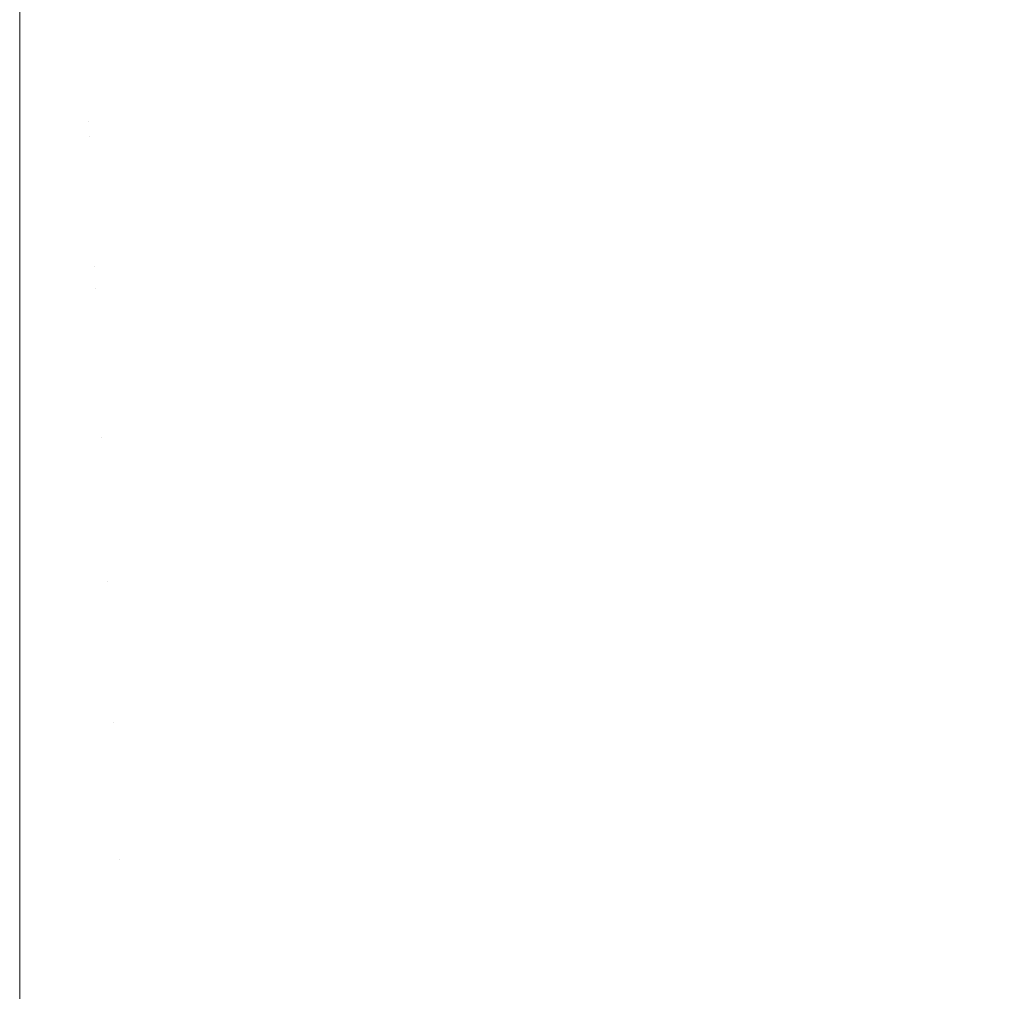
# Model space of a CAD drawing. Header units: centimetres. Extents: x -26 to 27.3, y -25.3 to -23.5.
# Tile 189 of 221: x 27.1825 to 27.2074, y -25.2227 to -25.1982. Entities that reach past the tile are written whole.
import ezdxf

# ---------------------------------------------------------------- set-up
doc = ezdxf.new("R2010")
doc.units = ezdxf.units.CM
doc.header["$LTSCALE"] = 2.54
doc.layers.add('Lucido design-1', color=7, linetype='Continuous')

# ---------------------------------------------------------------- blocks, each defined once
blk = doc.blocks.new('Gruppo-4-1')
at = {"color": 7, "linetype": 'Continuous', "lineweight": 9}
for points, invisible_edges in [([(27.197901, -25.193919, 1050.41482), (27.196443, -25.194541, 1050.41482), (27.197905, -25.19818, 1050.413143), (27.199516, -25.197493, 1050.413143)], 15), ([(27.205627, -25.194079, 1050.413143), (27.204155, -25.195029, 1050.413143), (27.20617, -25.198301, 1050.411302), (27.207779, -25.197263, 1050.411302)], 15), ([(27.197765, -25.197833, 1049.630799), (27.196141, -25.198446, 1049.630799), (27.194903, -25.194941, 1049.629223), (27.196379, -25.194384, 1049.629223)], 15), ([(27.196443, -25.194541, 1050.41482), (27.194959, -25.1951, 1050.41482), (27.196266, -25.198799, 1050.413143), (27.197905, -25.19818, 1050.413143)], 15), ([(27.205875, -25.197822, 1049.632526), (27.204244, -25.198779, 1049.632526), (27.202462, -25.195589, 1049.630799), (27.203959, -25.19471, 1049.630799)], 15), ([(27.196141, -25.198446, 1049.630799), (27.194493, -25.198989, 1049.630799), (27.193404, -25.195435, 1049.629223), (27.194903, -25.194941, 1049.629223)], 15), ([(27.194959, -25.1951, 1050.41482), (27.193454, -25.195597, 1050.41482), (27.194602, -25.199347, 1050.413143), (27.196266, -25.198799, 1050.413143)], 15), ([(27.204155, -25.195029, 1050.413143), (27.202644, -25.195916, 1050.413143), (27.204518, -25.19927, 1050.411302), (27.20617, -25.198301, 1050.411302)], 15), ([(27.194493, -25.198989, 1049.630799), (27.192822, -25.199462, 1049.630799), (27.191886, -25.195865, 1049.629223), (27.193404, -25.195435, 1049.629223)], 15), ([(27.193454, -25.195597, 1050.41482), (27.191928, -25.196029, 1050.41482), (27.192917, -25.199825, 1050.413143), (27.194602, -25.199347, 1050.413143)], 15), ([(27.204244, -25.198779, 1049.632526), (27.202574, -25.199666, 1049.632526), (27.200928, -25.196403, 1049.630799), (27.202462, -25.195589, 1049.630799)], 15), ([(27.192822, -25.199462, 1049.630799), (27.191133, -25.199864, 1049.630799), (27.19035, -25.19623, 1049.629223), (27.191886, -25.195865, 1049.629223)], 15), ([(27.202644, -25.195916, 1050.413143), (27.201097, -25.196738, 1050.413143), (27.202827, -25.200168, 1050.411302), (27.204518, -25.19927, 1050.411302)], 15), ([(27.191133, -25.199864, 1049.630799), (27.189429, -25.200194, 1049.630799), (27.188801, -25.19653, 1049.629223), (27.19035, -25.19623, 1049.629223)], 15), ([(27.191928, -25.196029, 1050.41482), (27.190386, -25.196396, 1050.41482), (27.191212, -25.20023, 1050.413143), (27.192917, -25.199825, 1050.413143)], 15), ([(27.190386, -25.196396, 1050.41482), (27.188829, -25.196697, 1050.41482), (27.189492, -25.200563, 1050.413143), (27.191212, -25.20023, 1050.413143)], 15), ([(27.202574, -25.199666, 1049.632526), (27.200867, -25.200482, 1049.632526), (27.199362, -25.197152, 1049.630799), (27.200928, -25.196403, 1049.630799)], 15), ([(27.189429, -25.200194, 1049.630799), (27.187712, -25.200451, 1049.630799), (27.18724, -25.196764, 1049.629223), (27.188801, -25.19653, 1049.629223)], 15), ([(27.188829, -25.196697, 1050.41482), (27.187262, -25.196931, 1050.41482), (27.18776, -25.200822, 1050.413143), (27.189492, -25.200563, 1050.413143)], 15), ([(27.201097, -25.196738, 1050.413143), (27.199516, -25.197493, 1050.413143), (27.201099, -25.200994, 1050.411302), (27.202827, -25.200168, 1050.411302)], 15), ([(27.185986, -25.200634, 1049.630799), (27.184254, -25.200745, 1049.630799), (27.184096, -25.197031, 1049.629223), (27.185671, -25.196931, 1049.629223)], 15), ([(27.187712, -25.200451, 1049.630799), (27.185986, -25.200634, 1049.630799), (27.185671, -25.196931, 1049.629223), (27.18724, -25.196764, 1049.629223)], 15), ([(27.187262, -25.196931, 1050.41482), (27.185685, -25.197099, 1050.41482), (27.186018, -25.201008, 1050.413143), (27.18776, -25.200822, 1050.413143)], 15), ([(27.209472, -25.199767, 1049.634402), (27.207755, -25.200875, 1049.634402), (27.205875, -25.197822, 1049.632526), (27.207464, -25.196797, 1049.632526)], 15), ([(-25.917482, -25.197234, 1050.41482), (-25.917482, -25.201077, 1050.413176), (27.182518, -25.201077, 1050.413176), (27.182518, -25.197234, 1050.41482)], 10), ([(27.184096, -25.197031, 1049.629223), (27.184254, -25.200745, 1049.630799), (27.182518, -25.200782, 1049.630799), (27.182518, -25.19815, 1049.629683)], 11), ([(27.184269, -25.201119, 1050.413143), (27.184103, -25.1972, 1050.41482), (27.182518, -25.197234, 1050.41482), (27.182518, -25.201077, 1050.413176)], 11), ([(27.185685, -25.197099, 1050.41482), (27.184103, -25.1972, 1050.41482), (27.184269, -25.201119, 1050.413143), (27.186018, -25.201008, 1050.413143)], 15), ([(27.200867, -25.200482, 1049.632526), (27.199128, -25.201224, 1049.632526), (27.197765, -25.197833, 1049.630799), (27.199362, -25.197152, 1049.630799)], 15), ([(27.207779, -25.197263, 1050.411302), (27.20617, -25.198301, 1050.411302), (27.208139, -25.201499, 1050.409303), (27.209882, -25.200374, 1050.409303)], 15), ([(27.199516, -25.197493, 1050.413143), (27.197905, -25.19818, 1050.413143), (27.199338, -25.201746, 1050.411302), (27.201099, -25.200994, 1050.411302)], 15), ([(27.199128, -25.201224, 1049.632526), (27.197359, -25.201892, 1049.632526), (27.196141, -25.198446, 1049.630799), (27.197765, -25.197833, 1049.630799)], 15), ([(27.207755, -25.200875, 1049.634402), (27.205993, -25.20191, 1049.634402), (27.204244, -25.198779, 1049.632526), (27.205875, -25.197822, 1049.632526)], 15), ([(-25.917482, -25.200782, 1049.630799), (-25.917482, -25.19815, 1049.629683), (27.182518, -25.19815, 1049.629683), (27.182518, -25.200782, 1049.630799)], 10), ([(27.197905, -25.19818, 1050.413143), (27.196266, -25.198799, 1050.413143), (27.197546, -25.202422, 1050.411302), (27.199338, -25.201746, 1050.411302)], 15), ([(27.197359, -25.201892, 1049.632526), (27.195563, -25.202484, 1049.632526), (27.194493, -25.198989, 1049.630799), (27.196141, -25.198446, 1049.630799)], 15), ([(27.20617, -25.198301, 1050.411302), (27.204518, -25.19927, 1050.411302), (27.20635, -25.202549, 1050.409303), (27.208139, -25.201499, 1050.409303)], 15), ([(27.196266, -25.198799, 1050.413143), (27.194602, -25.199347, 1050.413143), (27.195727, -25.203021, 1050.411302), (27.197546, -25.202422, 1050.411302)], 15), ([(27.205993, -25.20191, 1049.634402), (27.204188, -25.202868, 1049.634402), (27.202574, -25.199666, 1049.632526), (27.204244, -25.198779, 1049.632526)], 15), ([(27.195563, -25.202484, 1049.632526), (27.193743, -25.202999, 1049.632526), (27.192822, -25.199462, 1049.630799), (27.194493, -25.198989, 1049.630799)], 15), ([(27.193743, -25.202999, 1049.632526), (27.191903, -25.203436, 1049.632526), (27.191133, -25.199864, 1049.630799), (27.192822, -25.199462, 1049.630799)], 15), ([(27.194602, -25.199347, 1050.413143), (27.192917, -25.199825, 1050.413143), (27.193885, -25.203543, 1050.411302), (27.195727, -25.203021, 1050.411302)], 15), ([(27.204518, -25.19927, 1050.411302), (27.202827, -25.200168, 1050.411302), (27.204518, -25.203522, 1050.409303), (27.20635, -25.202549, 1050.409303)], 15), ([(27.204188, -25.202868, 1049.634402), (27.202344, -25.203749, 1049.634402), (27.200867, -25.200482, 1049.632526), (27.202574, -25.199666, 1049.632526)], 15), ([(27.191903, -25.203436, 1049.632526), (27.190047, -25.203796, 1049.632526), (27.189429, -25.200194, 1049.630799), (27.191133, -25.199864, 1049.630799)], 15), ([(27.192917, -25.199825, 1050.413143), (27.191212, -25.20023, 1050.413143), (27.192022, -25.203986, 1050.411302), (27.193885, -25.203543, 1050.411302)], 15), ([(27.190047, -25.203796, 1049.632526), (27.188176, -25.204076, 1049.632526), (27.187712, -25.200451, 1049.630799), (27.189429, -25.200194, 1049.630799)], 15), ([(27.202827, -25.200168, 1050.411302), (27.201099, -25.200994, 1050.411302), (27.202646, -25.204416, 1050.409303), (27.204518, -25.203522, 1050.409303)], 15), ([(27.188176, -25.204076, 1049.632526), (27.186296, -25.204276, 1049.632526), (27.185986, -25.200634, 1049.630799), (27.187712, -25.200451, 1049.630799)], 15), ([(27.191212, -25.20023, 1050.413143), (27.189492, -25.200563, 1050.413143), (27.190142, -25.20435, 1050.411302), (27.192022, -25.203986, 1050.411302)], 15), ([(27.186296, -25.204276, 1049.632526), (27.184409, -25.204396, 1049.632526), (27.184254, -25.200745, 1049.630799), (27.185986, -25.200634, 1049.630799)], 15), ([(27.189492, -25.200563, 1050.413143), (27.18776, -25.200822, 1050.413143), (27.188248, -25.204633, 1050.411302), (27.190142, -25.20435, 1050.411302)], 15), ([(27.202344, -25.203749, 1049.634402), (27.200465, -25.204551, 1049.634402), (27.199128, -25.201224, 1049.632526), (27.200867, -25.200482, 1049.632526)], 15), ([(27.182518, -25.200782, 1049.630799), (27.182518, -25.202142, 1049.631442), (-25.917482, -25.202142, 1049.631442), (-25.917482, -25.200782, 1049.630799)], 10), ([(27.184254, -25.200745, 1049.630799), (27.184409, -25.204396, 1049.632526), (27.182518, -25.204436, 1049.632526), (27.182518, -25.202142, 1049.631442)], 11), ([(27.182518, -25.202142, 1049.631442), (27.182518, -25.200782, 1049.630799), (27.184254, -25.200745, 1049.630799)], 10), ([(27.18776, -25.200822, 1050.413143), (27.186018, -25.201008, 1050.413143), (27.186344, -25.204836, 1050.411302), (27.188248, -25.204633, 1050.411302)], 15), ([(27.209596, -25.203865, 1049.636423), (27.207705, -25.204974, 1049.636423), (27.205993, -25.20191, 1049.634402), (27.207755, -25.200875, 1049.634402)], 15), ([(27.182518, -25.201156, 1050.413143), (27.182518, -25.201077, 1050.413176), (-25.917482, -25.201077, 1050.413176), (-25.917482, -25.201156, 1050.413143)], 10), ([(-25.917482, -25.201156, 1050.413143), (-25.917482, -25.204907, 1050.411346), (27.182518, -25.204907, 1050.411346), (27.182518, -25.201156, 1050.413143)], 10), ([(27.182518, -25.201077, 1050.413176), (27.182518, -25.201156, 1050.413143), (27.184269, -25.201119, 1050.413143)], 10), ([(27.184432, -25.204958, 1050.411302), (27.184269, -25.201119, 1050.413143), (27.182518, -25.201156, 1050.413143), (27.182518, -25.204907, 1050.411346)], 11), ([(27.186018, -25.201008, 1050.413143), (27.184269, -25.201119, 1050.413143), (27.184432, -25.204958, 1050.411302), (27.186344, -25.204836, 1050.411302)], 15), ([(27.201099, -25.200994, 1050.411302), (27.199338, -25.201746, 1050.411302), (27.200738, -25.20523, 1050.409303), (27.202646, -25.204416, 1050.409303)], 15), ([(27.200465, -25.204551, 1049.634402), (27.198553, -25.205272, 1049.634402), (27.197359, -25.201892, 1049.632526), (27.199128, -25.201224, 1049.632526)], 15), ([(27.208139, -25.201499, 1050.409303), (27.20635, -25.202549, 1050.409303), (27.208136, -25.205746, 1050.407148), (27.210059, -25.204618, 1050.407148)], 15), ([(27.198553, -25.205272, 1049.634402), (27.196613, -25.205912, 1049.634402), (27.195563, -25.202484, 1049.632526), (27.197359, -25.201892, 1049.632526)], 15), ([(27.199338, -25.201746, 1050.411302), (27.197546, -25.202422, 1050.411302), (27.198797, -25.205963, 1050.409303), (27.200738, -25.20523, 1050.409303)], 15), ([(27.207705, -25.204974, 1049.636423), (27.205768, -25.206003, 1049.636423), (27.204188, -25.202868, 1049.634402), (27.205993, -25.20191, 1049.634402)], 15), ([(-25.917482, -25.204436, 1049.632526), (-25.917482, -25.202142, 1049.631442), (27.182518, -25.202142, 1049.631442), (27.182518, -25.204436, 1049.632526)], 10), ([(27.197546, -25.202422, 1050.411302), (27.195727, -25.203021, 1050.411302), (27.196827, -25.206612, 1050.409303), (27.198797, -25.205963, 1050.409303)], 15), ([(27.196613, -25.205912, 1049.634402), (27.194647, -25.206469, 1049.634402), (27.193743, -25.202999, 1049.632526), (27.195563, -25.202484, 1049.632526)], 15), ([(27.20635, -25.202549, 1050.409303), (27.204518, -25.203522, 1050.409303), (27.206167, -25.206792, 1050.407148), (27.208136, -25.205746, 1050.407148)], 15), ([(27.205768, -25.206003, 1049.636423), (27.20379, -25.206948, 1049.636423), (27.202344, -25.203749, 1049.634402), (27.204188, -25.202868, 1049.634402)], 15), ([(27.194647, -25.206469, 1049.634402), (27.192659, -25.206942, 1049.634402), (27.191903, -25.203436, 1049.632526), (27.193743, -25.202999, 1049.632526)], 15), ([(27.195727, -25.203021, 1050.411302), (27.193885, -25.203543, 1050.411302), (27.194831, -25.207177, 1050.409303), (27.196827, -25.206612, 1050.409303)], 15), ([(27.192659, -25.206942, 1049.634402), (27.190653, -25.20733, 1049.634402), (27.190047, -25.203796, 1049.632526), (27.191903, -25.203436, 1049.632526)], 15), ([(27.193885, -25.203543, 1050.411302), (27.192022, -25.203986, 1050.411302), (27.192813, -25.207657, 1050.409303), (27.194831, -25.207177, 1050.409303)], 15), ([(27.204518, -25.203522, 1050.409303), (27.202646, -25.204416, 1050.409303), (27.204155, -25.207754, 1050.407148), (27.206167, -25.206792, 1050.407148)], 15), ([(27.190653, -25.20733, 1049.634402), (27.188632, -25.207632, 1049.634402), (27.188176, -25.204076, 1049.632526), (27.190047, -25.203796, 1049.632526)], 15), ([(27.20379, -25.206948, 1049.636423), (27.201774, -25.207808, 1049.636423), (27.200465, -25.204551, 1049.634402), (27.202344, -25.203749, 1049.634402)], 15), ([(27.188632, -25.207632, 1049.634402), (27.1866, -25.207849, 1049.634402), (27.186296, -25.204276, 1049.632526), (27.188176, -25.204076, 1049.632526)], 15), ([(27.192022, -25.203986, 1050.411302), (27.190142, -25.20435, 1050.411302), (27.190776, -25.208051, 1050.409303), (27.192813, -25.207657, 1050.409303)], 15), ([(27.182518, -25.204436, 1049.632526), (27.182518, -25.206053, 1049.633372), (-25.917482, -25.206053, 1049.633372), (-25.917482, -25.204436, 1049.632526)], 10), ([(27.184409, -25.204396, 1049.632526), (27.184561, -25.207979, 1049.634402), (27.182518, -25.208022, 1049.634402), (27.182518, -25.206053, 1049.633372)], 11), ([(27.182518, -25.206053, 1049.633372), (27.182518, -25.204436, 1049.632526), (27.184409, -25.204396, 1049.632526)], 10), ([(27.1866, -25.207849, 1049.634402), (27.184561, -25.207979, 1049.634402), (27.184409, -25.204396, 1049.632526), (27.186296, -25.204276, 1049.632526)], 15), ([(27.190142, -25.20435, 1050.411302), (27.188248, -25.204633, 1050.411302), (27.188725, -25.208358, 1050.409303), (27.190776, -25.208051, 1050.409303)], 15), ([(27.202646, -25.204416, 1050.409303), (27.200738, -25.20523, 1050.409303), (27.202104, -25.208629, 1050.407148), (27.204155, -25.207754, 1050.407148)], 15), ([(27.188248, -25.204633, 1050.411302), (27.186344, -25.204836, 1050.411302), (27.186662, -25.208578, 1050.409303), (27.188725, -25.208358, 1050.409303)], 15), ([(27.201774, -25.207808, 1049.636423), (27.199723, -25.208582, 1049.636423), (27.198553, -25.205272, 1049.634402), (27.200465, -25.204551, 1049.634402)], 15), ([(27.182518, -25.204999, 1050.411302), (27.182518, -25.204907, 1050.411346), (-25.917482, -25.204907, 1050.411346), (-25.917482, -25.204999, 1050.411302)], 10), ([(27.182518, -25.204907, 1050.411346), (27.182518, -25.204999, 1050.411302), (27.184432, -25.204958, 1050.411302)], 10), ([(27.186344, -25.204836, 1050.411302), (27.184432, -25.204958, 1050.411302), (27.184592, -25.20871, 1050.409303), (27.186662, -25.208578, 1050.409303)], 15), ([(-25.917482, -25.204999, 1050.411302), (-25.917482, -25.208656, 1050.409355), (27.182518, -25.208656, 1050.409355), (27.182518, -25.204999, 1050.411302)], 10), ([(27.184592, -25.20871, 1050.409303), (27.184432, -25.204958, 1050.411302), (27.182518, -25.204999, 1050.411302), (27.182518, -25.208656, 1050.409355)], 11), ([(27.209377, -25.207968, 1049.638588), (27.207312, -25.209065, 1049.638588), (27.205768, -25.206003, 1049.636423), (27.207705, -25.204974, 1049.636423)], 15), ([(27.199723, -25.208582, 1049.636423), (27.197641, -25.209269, 1049.636423), (27.196613, -25.205912, 1049.634402), (27.198553, -25.205272, 1049.634402)], 15), ([(27.200738, -25.20523, 1050.409303), (27.198797, -25.205963, 1050.409303), (27.200017, -25.209416, 1050.407148), (27.202104, -25.208629, 1050.407148)], 15), ([(27.197641, -25.209269, 1049.636423), (27.195531, -25.209866, 1049.636423), (27.194647, -25.206469, 1049.634402), (27.196613, -25.205912, 1049.634402)], 15), ([(27.208136, -25.205746, 1050.407148), (27.206167, -25.206792, 1050.407148), (27.207771, -25.209974, 1050.404842), (27.209874, -25.208857, 1050.404842)], 15), ([(-25.917482, -25.208022, 1049.634402), (-25.917482, -25.206053, 1049.633372), (27.182518, -25.206053, 1049.633372), (27.182518, -25.208022, 1049.634402)], 10), ([(27.198797, -25.205963, 1050.409303), (27.196827, -25.206612, 1050.409303), (27.1979, -25.210114, 1050.407148), (27.200017, -25.209416, 1050.407148)], 15), ([(27.207312, -25.209065, 1049.638588), (27.205203, -25.210073, 1049.638588), (27.20379, -25.206948, 1049.636423), (27.205768, -25.206003, 1049.636423)], 15), ([(27.195531, -25.209866, 1049.636423), (27.193398, -25.210373, 1049.636423), (27.192659, -25.206942, 1049.634402), (27.194647, -25.206469, 1049.634402)], 15), ([(27.196827, -25.206612, 1050.409303), (27.194831, -25.207177, 1050.409303), (27.195754, -25.210722, 1050.407148), (27.1979, -25.210114, 1050.407148)], 15), ([(27.193398, -25.210373, 1049.636423), (27.191246, -25.21079, 1049.636423), (27.190653, -25.20733, 1049.634402), (27.192659, -25.206942, 1049.634402)], 15), ([(27.206167, -25.206792, 1050.407148), (27.204155, -25.207754, 1050.407148), (27.205622, -25.211001, 1050.404842), (27.207771, -25.209974, 1050.404842)], 15), ([(27.194831, -25.207177, 1050.409303), (27.192813, -25.207657, 1050.409303), (27.193585, -25.211238, 1050.407148), (27.195754, -25.210722, 1050.407148)], 15), ([(27.205203, -25.210073, 1049.638588), (27.203053, -25.21099, 1049.638588), (27.201774, -25.207808, 1049.636423), (27.20379, -25.206948, 1049.636423)], 15), ([(27.191246, -25.21079, 1049.636423), (27.189078, -25.211114, 1049.636423), (27.188632, -25.207632, 1049.634402), (27.190653, -25.20733, 1049.634402)], 15), ([(27.189078, -25.211114, 1049.636423), (27.186898, -25.211346, 1049.636423), (27.1866, -25.207849, 1049.634402), (27.188632, -25.207632, 1049.634402)], 15), ([(27.192813, -25.207657, 1050.409303), (27.190776, -25.208051, 1050.409303), (27.191395, -25.211661, 1050.407148), (27.193585, -25.211238, 1050.407148)], 15), ([(27.186898, -25.211346, 1049.636423), (27.18471, -25.211486, 1049.636423), (27.184561, -25.207979, 1049.634402), (27.1866, -25.207849, 1049.634402)], 15), ([(27.203053, -25.21099, 1049.638588), (27.200865, -25.211816, 1049.638588), (27.199723, -25.208582, 1049.636423), (27.201774, -25.207808, 1049.636423)], 15), ([(27.204155, -25.207754, 1050.407148), (27.202104, -25.208629, 1050.407148), (27.203432, -25.211935, 1050.404842), (27.205622, -25.211001, 1050.404842)], 15), ([(27.182518, -25.208022, 1049.634402), (27.182518, -25.209878, 1049.63547), (-25.917482, -25.209878, 1049.63547), (-25.917482, -25.208022, 1049.634402)], 10), ([(27.182518, -25.209878, 1049.63547), (27.182518, -25.208022, 1049.634402), (27.184561, -25.207979, 1049.634402), (27.18471, -25.211486, 1049.636423)], 14), ([(27.190776, -25.208051, 1050.409303), (27.188725, -25.208358, 1050.409303), (27.18919, -25.211991, 1050.407148), (27.191395, -25.211661, 1050.407148)], 15), ([(27.211007, -25.210886, 1049.640891), (27.208817, -25.212049, 1049.640891), (27.207312, -25.209065, 1049.638588), (27.209377, -25.207968, 1049.638588)], 15), ([(27.188725, -25.208358, 1050.409303), (27.186662, -25.208578, 1050.409303), (27.186973, -25.212227, 1050.407148), (27.18919, -25.211991, 1050.407148)], 15), ([(27.182518, -25.208754, 1050.409303), (27.182518, -25.208656, 1050.409355), (-25.917482, -25.208656, 1050.409355), (-25.917482, -25.208754, 1050.409303)], 10), ([(27.182518, -25.208656, 1050.409355), (27.182518, -25.208754, 1050.409303), (27.184592, -25.20871, 1050.409303)], 10), ([(27.186662, -25.208578, 1050.409303), (27.184592, -25.20871, 1050.409303), (27.184747, -25.212369, 1050.407148), (27.186973, -25.212227, 1050.407148)], 15), ([(27.200865, -25.211816, 1049.638588), (27.198645, -25.212548, 1049.638588), (27.197641, -25.209269, 1049.636423), (27.199723, -25.208582, 1049.636423)], 15), ([(27.202104, -25.208629, 1050.407148), (27.200017, -25.209416, 1050.407148), (27.201204, -25.212776, 1050.404842), (27.203432, -25.211935, 1050.404842)], 15), ([(-25.917482, -25.208754, 1050.409303), (-25.917482, -25.212318, 1050.407206), (27.182518, -25.212318, 1050.407206), (27.182518, -25.208754, 1050.409303)], 10), ([(27.184747, -25.212369, 1050.407148), (27.184592, -25.20871, 1050.409303), (27.182518, -25.208754, 1050.409303), (27.182518, -25.212318, 1050.407206)], 11), ([(27.208817, -25.212049, 1049.640891), (27.206579, -25.213118, 1049.640891), (27.205203, -25.210073, 1049.638588), (27.207312, -25.209065, 1049.638588)], 15), ([(27.198645, -25.212548, 1049.638588), (27.196395, -25.213185, 1049.638588), (27.195531, -25.209866, 1049.636423), (27.197641, -25.209269, 1049.636423)], 15), ([(27.200017, -25.209416, 1050.407148), (27.1979, -25.210114, 1050.407148), (27.198943, -25.213521, 1050.404842), (27.201204, -25.212776, 1050.404842)], 15), ([(-25.917482, -25.211532, 1049.636423), (-25.917482, -25.209878, 1049.63547), (27.182518, -25.209878, 1049.63547), (27.182518, -25.211532, 1049.636423)], 10), ([(27.18471, -25.211486, 1049.636423), (27.182518, -25.211532, 1049.636423), (27.182518, -25.209878, 1049.63547)], 9), ([(27.196395, -25.213185, 1049.638588), (27.194121, -25.213726, 1049.638588), (27.193398, -25.210373, 1049.636423), (27.195531, -25.209866, 1049.636423)], 15), ([(27.1979, -25.210114, 1050.407148), (27.195754, -25.210722, 1050.407148), (27.196652, -25.21417, 1050.404842), (27.198943, -25.213521, 1050.404842)], 15), ([(27.206579, -25.213118, 1049.640891), (27.204299, -25.214091, 1049.640891), (27.203053, -25.21099, 1049.638588), (27.205203, -25.210073, 1049.638588)], 15), ([(27.207771, -25.209974, 1050.404842), (27.205622, -25.211001, 1050.404842), (27.207047, -25.214152, 1050.402391), (27.209328, -25.213062, 1050.402391)], 15), ([(27.194121, -25.213726, 1049.638588), (27.191825, -25.21417, 1049.638588), (27.191246, -25.21079, 1049.636423), (27.193398, -25.210373, 1049.636423)], 15), ([(27.191825, -25.21417, 1049.638588), (27.189513, -25.214516, 1049.638588), (27.189078, -25.211114, 1049.636423), (27.191246, -25.21079, 1049.636423)], 15), ([(27.195754, -25.210722, 1050.407148), (27.193585, -25.211238, 1050.407148), (27.194335, -25.214721, 1050.404842), (27.196652, -25.21417, 1050.404842)], 15), ([(27.189513, -25.214516, 1049.638588), (27.187189, -25.214763, 1049.638588), (27.186898, -25.211346, 1049.636423), (27.189078, -25.211114, 1049.636423)], 15), ([(27.204299, -25.214091, 1049.640891), (27.201978, -25.214967, 1049.640891), (27.200865, -25.211816, 1049.638588), (27.203053, -25.21099, 1049.638588)], 15), ([(27.205622, -25.211001, 1050.404842), (27.203432, -25.211935, 1050.404842), (27.204722, -25.215144, 1050.402391), (27.207047, -25.214152, 1050.402391)], 15), ([(27.187189, -25.214763, 1049.638588), (27.184855, -25.214912, 1049.638588), (27.18471, -25.211486, 1049.636423), (27.186898, -25.211346, 1049.636423)], 15), ([(27.193585, -25.211238, 1050.407148), (27.191395, -25.211661, 1050.407148), (27.191998, -25.215173, 1050.404842), (27.194335, -25.214721, 1050.404842)], 15), ([(27.182518, -25.211532, 1049.636423), (27.182518, -25.213607, 1049.637733), (-25.917482, -25.213607, 1049.637733), (-25.917482, -25.211532, 1049.636423)], 10), ([(27.182518, -25.213607, 1049.637733), (27.182518, -25.211532, 1049.636423), (27.18471, -25.211486, 1049.636423), (27.184855, -25.214912, 1049.638588)], 14), ([(27.191395, -25.211661, 1050.407148), (27.18919, -25.211991, 1050.407148), (27.189643, -25.215526, 1050.404842), (27.191998, -25.215173, 1050.404842)], 15), ([(27.201978, -25.214967, 1049.640891), (27.199623, -25.215743, 1049.640891), (27.198645, -25.212548, 1049.638588), (27.200865, -25.211816, 1049.638588)], 15), ([(27.18919, -25.211991, 1050.407148), (27.186973, -25.212227, 1050.407148), (27.187275, -25.215778, 1050.404842), (27.189643, -25.215526, 1050.404842)], 15), ([(27.203432, -25.211935, 1050.404842), (27.201204, -25.212776, 1050.404842), (27.202357, -25.216037, 1050.402391), (27.204722, -25.215144, 1050.402391)], 15), ([(27.210301, -25.214992, 1049.643368), (27.207937, -25.216122, 1049.643368), (27.206579, -25.213118, 1049.640891), (27.208817, -25.212049, 1049.640891)], 15), ([(27.182518, -25.212417, 1050.407148), (27.182518, -25.212318, 1050.407206), (-25.917482, -25.212318, 1050.407206), (-25.917482, -25.212417, 1050.407148)], 10), ([(27.182518, -25.212318, 1050.407206), (27.182518, -25.212417, 1050.407148), (27.184747, -25.212369, 1050.407148)], 10), ([(27.184899, -25.21593, 1050.404842), (27.184747, -25.212369, 1050.407148), (27.182518, -25.212417, 1050.407148), (27.182518, -25.215884, 1050.404904)], 11), ([(27.186973, -25.212227, 1050.407148), (27.184747, -25.212369, 1050.407148), (27.184899, -25.21593, 1050.404842), (27.187275, -25.215778, 1050.404842)], 15), ([(-25.917482, -25.212417, 1050.407148), (-25.917482, -25.215884, 1050.404904), (27.182518, -25.215884, 1050.404904), (27.182518, -25.212417, 1050.407148)], 10), ([(27.199623, -25.215743, 1049.640891), (27.197237, -25.216419, 1049.640891), (27.196395, -25.213185, 1049.638588), (27.198645, -25.212548, 1049.638588)], 15), ([(27.201204, -25.212776, 1050.404842), (27.198943, -25.213521, 1050.404842), (27.199956, -25.216828, 1050.402391), (27.202357, -25.216037, 1050.402391)], 15), ([(27.207937, -25.216122, 1049.643368), (27.205528, -25.21715, 1049.643368), (27.204299, -25.214091, 1049.640891), (27.206579, -25.213118, 1049.640891)], 15), ([(27.209328, -25.213062, 1050.402391), (27.207047, -25.214152, 1050.402391), (27.207786, -25.215787, 1050.401029), (27.210136, -25.214665, 1050.401029)], 15), ([(27.197237, -25.216419, 1049.640891), (27.194825, -25.216992, 1049.640891), (27.194121, -25.213726, 1049.638588), (27.196395, -25.213185, 1049.638588)], 15), ([(-25.917482, -25.214962, 1049.638588), (-25.917482, -25.213607, 1049.637733), (27.182518, -25.213607, 1049.637733), (27.182518, -25.214962, 1049.638588)], 10), ([(27.184855, -25.214912, 1049.638588), (27.182518, -25.214962, 1049.638588), (27.182518, -25.213607, 1049.637733)], 9), ([(27.198943, -25.213521, 1050.404842), (27.196652, -25.21417, 1050.404842), (27.197523, -25.217517, 1050.402391), (27.199956, -25.216828, 1050.402391)], 15), ([(27.194825, -25.216992, 1049.640891), (27.19239, -25.217463, 1049.640891), (27.191825, -25.21417, 1049.638588), (27.194121, -25.213726, 1049.638588)], 15), ([(27.205528, -25.21715, 1049.643368), (27.203077, -25.218075, 1049.643368), (27.201978, -25.214967, 1049.640891), (27.204299, -25.214091, 1049.640891)], 15), ([(27.207047, -25.214152, 1050.402391), (27.204722, -25.215144, 1050.402391), (27.205391, -25.21681, 1050.401029), (27.207786, -25.215787, 1050.401029)], 15), ([(27.19239, -25.217463, 1049.640891), (27.189938, -25.21783, 1049.640891), (27.189513, -25.214516, 1049.638588), (27.191825, -25.21417, 1049.638588)], 15), ([(27.196652, -25.21417, 1050.404842), (27.194335, -25.214721, 1050.404842), (27.195064, -25.218102, 1050.402391), (27.197523, -25.217517, 1050.402391)], 15), ([(27.189938, -25.21783, 1049.640891), (27.187472, -25.218093, 1049.640891), (27.187189, -25.214763, 1049.638588), (27.189513, -25.214516, 1049.638588)], 15), ([(27.187472, -25.218093, 1049.640891), (27.184997, -25.218251, 1049.640891), (27.184855, -25.214912, 1049.638588), (27.187189, -25.214763, 1049.638588)], 15), ([(27.194335, -25.214721, 1050.404842), (27.191998, -25.215173, 1050.404842), (27.192582, -25.218582, 1050.402391), (27.195064, -25.218102, 1050.402391)], 15), ([(27.182518, -25.214962, 1049.638588), (27.182518, -25.217235, 1049.640155), (-25.917482, -25.217235, 1049.640155), (-25.917482, -25.214962, 1049.638588)], 10), ([(27.182518, -25.217235, 1049.640155), (27.182518, -25.214962, 1049.638588), (27.184855, -25.214912, 1049.638588), (27.184997, -25.218251, 1049.640891)], 14), ([(27.203077, -25.218075, 1049.643368), (27.200589, -25.218895, 1049.643368), (27.199623, -25.215743, 1049.640891), (27.201978, -25.214967, 1049.640891)], 15), ([(27.204722, -25.215144, 1050.402391), (27.202357, -25.216037, 1050.402391), (27.202954, -25.217729, 1050.401029), (27.205391, -25.21681, 1050.401029)], 15), ([(27.191998, -25.215173, 1050.404842), (27.189643, -25.215526, 1050.404842), (27.190082, -25.218956, 1050.402391), (27.192582, -25.218582, 1050.402391)], 15), ([(27.189643, -25.215526, 1050.404842), (27.187275, -25.215778, 1050.404842), (27.187568, -25.219224, 1050.402391), (27.190082, -25.218956, 1050.402391)], 15), ([(27.182518, -25.21598, 1050.404842), (27.182518, -25.215884, 1050.404904), (-25.917482, -25.215884, 1050.404904), (-25.917482, -25.21598, 1050.404842)], 10), ([(27.182518, -25.215884, 1050.404904), (27.182518, -25.21598, 1050.404842), (27.184899, -25.21593, 1050.404842)], 10), ([(27.187275, -25.215778, 1050.404842), (27.184899, -25.21593, 1050.404842), (27.185045, -25.219385, 1050.402391), (27.187568, -25.219224, 1050.402391)], 15), ([(27.200589, -25.218895, 1049.643368), (27.198068, -25.219609, 1049.643368), (27.197237, -25.216419, 1049.640891), (27.199623, -25.215743, 1049.640891)], 15), ([(27.207786, -25.215787, 1050.401029), (27.205391, -25.21681, 1050.401029), (27.20661, -25.219843, 1050.398377), (27.209133, -25.218766, 1050.398377)], 15), ([(-25.917482, -25.21598, 1050.404842), (-25.917482, -25.21935, 1050.402453), (27.182518, -25.21935, 1050.402453), (27.182518, -25.21598, 1050.404842)], 10), ([(27.185045, -25.219385, 1050.402391), (27.184899, -25.21593, 1050.404842), (27.182518, -25.21598, 1050.404842), (27.182518, -25.21935, 1050.402453)], 11), ([(27.202357, -25.216037, 1050.402391), (27.199956, -25.216828, 1050.402391), (27.200481, -25.218544, 1050.401029), (27.202954, -25.217729, 1050.401029)], 15), ([(27.209234, -25.218991, 1049.645943), (27.206702, -25.220072, 1049.645943), (27.205528, -25.21715, 1049.643368), (27.207937, -25.216122, 1049.643368)], 15), ([(27.198068, -25.219609, 1049.643368), (27.195519, -25.220215, 1049.643368), (27.194825, -25.216992, 1049.640891), (27.197237, -25.216419, 1049.640891)], 15), ([(27.199956, -25.216828, 1050.402391), (27.197523, -25.217517, 1050.402391), (27.197976, -25.219254, 1050.401029), (27.200481, -25.218544, 1050.401029)], 15), ([(27.205391, -25.21681, 1050.401029), (27.202954, -25.217729, 1050.401029), (27.204044, -25.220811, 1050.398377), (27.20661, -25.219843, 1050.398377)], 15), ([(27.195519, -25.220215, 1049.643368), (27.192947, -25.220712, 1049.643368), (27.19239, -25.217463, 1049.640891), (27.194825, -25.216992, 1049.640891)], 15), ([(-25.917482, -25.218304, 1049.640891), (-25.917482, -25.217235, 1049.640155), (27.182518, -25.217235, 1049.640155), (27.182518, -25.218304, 1049.640891)], 10), ([(27.184997, -25.218251, 1049.640891), (27.182518, -25.218304, 1049.640891), (27.182518, -25.217235, 1049.640155)], 9), ([(27.206702, -25.220072, 1049.645943), (27.204126, -25.221044, 1049.645943), (27.203077, -25.218075, 1049.643368), (27.205528, -25.21715, 1049.643368)], 15), ([(27.192947, -25.220712, 1049.643368), (27.190356, -25.2211, 1049.643368), (27.189938, -25.21783, 1049.640891), (27.19239, -25.217463, 1049.640891)], 15), ([(27.197523, -25.217517, 1050.402391), (27.195064, -25.218102, 1050.402391), (27.195442, -25.219856, 1050.401029), (27.197976, -25.219254, 1050.401029)], 15), ([(27.190356, -25.2211, 1049.643368), (27.187751, -25.221378, 1049.643368), (27.187472, -25.218093, 1049.640891), (27.189938, -25.21783, 1049.640891)], 15), ([(27.202954, -25.217729, 1050.401029), (27.200481, -25.218544, 1050.401029), (27.201438, -25.22167, 1050.398377), (27.204044, -25.220811, 1050.398377)], 15), ([(27.187751, -25.221378, 1049.643368), (27.185137, -25.221544, 1049.643368), (27.184997, -25.218251, 1049.640891), (27.187472, -25.218093, 1049.640891)], 15), ([(27.195064, -25.218102, 1050.402391), (27.192582, -25.218582, 1050.402391), (27.192885, -25.220351, 1050.401029), (27.195442, -25.219856, 1050.401029)], 15), ([(27.204126, -25.221044, 1049.645943), (27.201511, -25.221906, 1049.645943), (27.200589, -25.218895, 1049.643368), (27.203077, -25.218075, 1049.643368)], 15), ([(27.182518, -25.218304, 1049.640891), (27.182518, -25.220754, 1049.642733), (-25.917482, -25.220754, 1049.642733), (-25.917482, -25.218304, 1049.640891)], 10), ([(27.182518, -25.220754, 1049.642733), (27.182518, -25.218304, 1049.640891), (27.184997, -25.218251, 1049.640891), (27.185137, -25.221544, 1049.643368)], 14), ([(27.192582, -25.218582, 1050.402391), (27.190082, -25.218956, 1050.402391), (27.19031, -25.220736, 1050.401029), (27.192885, -25.220351, 1050.401029)], 15), ([(27.200481, -25.218544, 1050.401029), (27.197976, -25.219254, 1050.401029), (27.198799, -25.222417, 1050.398377), (27.201438, -25.22167, 1050.398377)], 15), ([(27.209133, -25.218766, 1050.398377), (27.20661, -25.219843, 1050.398377), (27.207791, -25.222782, 1050.395578), (27.210437, -25.221653, 1050.395578)], 15), ([(27.190082, -25.218956, 1050.402391), (27.187568, -25.219224, 1050.402391), (27.18772, -25.221012, 1050.401029), (27.19031, -25.220736, 1050.401029)], 15), ([(27.201511, -25.221906, 1049.645943), (27.198861, -25.222656, 1049.645943), (27.198068, -25.219609, 1049.643368), (27.200589, -25.218895, 1049.643368)], 15), ([(27.210488, -25.221765, 1049.648646), (27.207837, -25.222897, 1049.648646), (27.206702, -25.220072, 1049.645943), (27.209234, -25.218991, 1049.645943)], 15), ([(27.182518, -25.219438, 1050.402391), (27.182518, -25.21935, 1050.402453), (-25.917482, -25.21935, 1050.402453), (-25.917482, -25.219438, 1050.402391)], 10), ([(27.182518, -25.21935, 1050.402453), (27.182518, -25.219438, 1050.402391), (27.185045, -25.219385, 1050.402391)], 10), ([(27.187568, -25.219224, 1050.402391), (27.185045, -25.219385, 1050.402391), (27.185122, -25.221178, 1050.401029), (27.18772, -25.221012, 1050.401029)], 15), ([(27.197976, -25.219254, 1050.401029), (27.195442, -25.219856, 1050.401029), (27.196131, -25.223052, 1050.398377), (27.198799, -25.222417, 1050.398377)], 15), ([(27.182518, -25.221233, 1050.401029), (27.182518, -25.219438, 1050.402391), (-25.917482, -25.219438, 1050.402391), (-25.917482, -25.221233, 1050.401029)], 10), ([(27.185045, -25.219385, 1050.402391), (27.182518, -25.219438, 1050.402391), (27.182518, -25.221233, 1050.401029), (27.185122, -25.221178, 1050.401029)], 13), ([(27.198861, -25.222656, 1049.645943), (27.196183, -25.223293, 1049.645943), (27.195519, -25.220215, 1049.643368), (27.198068, -25.219609, 1049.643368)], 15), ([(27.195442, -25.219856, 1050.401029), (27.192885, -25.220351, 1050.401029), (27.193438, -25.223573, 1050.398377), (27.196131, -25.223052, 1050.398377)], 15), ([(27.20661, -25.219843, 1050.398377), (27.204044, -25.220811, 1050.398377), (27.205099, -25.223798, 1050.395578), (27.207791, -25.222782, 1050.395578)], 15), ([(27.207837, -25.222897, 1049.648646), (27.20514, -25.223914, 1049.648646), (27.204126, -25.221044, 1049.645943), (27.206702, -25.220072, 1049.645943)], 15), ([(27.192885, -25.220351, 1050.401029), (27.19031, -25.220736, 1050.401029), (27.190725, -25.223979, 1050.398377), (27.193438, -25.223573, 1050.398377)], 15), ([(27.196183, -25.223293, 1049.645943), (27.193479, -25.223816, 1049.645943), (27.192947, -25.220712, 1049.643368), (27.195519, -25.220215, 1049.643368)], 15), ([(-25.917482, -25.2216, 1049.643368), (-25.917482, -25.220754, 1049.642733), (27.182518, -25.220754, 1049.642733), (27.182518, -25.2216, 1049.643368)], 10), ([(27.185137, -25.221544, 1049.643368), (27.182518, -25.2216, 1049.643368), (27.182518, -25.220754, 1049.642733)], 9), ([(27.19031, -25.220736, 1050.401029), (27.18772, -25.221012, 1050.401029), (27.187998, -25.22427, 1050.398377), (27.190725, -25.223979, 1050.398377)], 15), ([(27.193479, -25.223816, 1049.645943), (27.190756, -25.224224, 1049.645943), (27.190356, -25.2211, 1049.643368), (27.192947, -25.220712, 1049.643368)], 15), ([(27.204044, -25.220811, 1050.398377), (27.201438, -25.22167, 1050.398377), (27.202366, -25.224699, 1050.395578), (27.205099, -25.223798, 1050.395578)], 15), ([(27.18772, -25.221012, 1050.401029), (27.185122, -25.221178, 1050.401029), (27.18526, -25.224444, 1050.398377), (27.187998, -25.22427, 1050.398377)], 15), ([(27.190756, -25.224224, 1049.645943), (27.188019, -25.224515, 1049.645943), (27.187751, -25.221378, 1049.643368), (27.190356, -25.2211, 1049.643368)], 15), ([(27.20514, -25.223914, 1049.648646), (27.202402, -25.224817, 1049.648646), (27.201511, -25.221906, 1049.645943), (27.204126, -25.221044, 1049.645943)], 15), ([(-25.917482, -25.221233, 1050.401029), (-25.917482, -25.222696, 1050.399842), (27.182518, -25.222696, 1050.399842), (27.182518, -25.221233, 1050.401029)], 10), ([(27.185122, -25.221178, 1050.401029), (27.182518, -25.221233, 1050.401029), (27.182518, -25.222696, 1050.399842)], 9), ([(27.182518, -25.222696, 1050.399842), (27.182518, -25.224502, 1050.398377), (27.18526, -25.224444, 1050.398377), (27.185122, -25.221178, 1050.401029)], 14), ([(27.182518, -25.2216, 1049.643368), (27.182518, -25.224159, 1049.645461), (-25.917482, -25.224159, 1049.645461), (-25.917482, -25.2216, 1049.643368)], 10), ([(27.182518, -25.224159, 1049.645461), (27.182518, -25.2216, 1049.643368), (27.185137, -25.221544, 1049.643368), (27.185271, -25.22469, 1049.645943)], 14), ([(27.188019, -25.224515, 1049.645943), (27.185271, -25.22469, 1049.645943), (27.185137, -25.221544, 1049.643368), (27.187751, -25.221378, 1049.643368)], 15), ([(27.201438, -25.22167, 1050.398377), (27.198799, -25.222417, 1050.398377), (27.199597, -25.225483, 1050.395578), (27.202366, -25.224699, 1050.395578)], 15), ([(27.202402, -25.224817, 1049.648646), (27.199629, -25.225602, 1049.648646), (27.198861, -25.222656, 1049.645943), (27.201511, -25.221906, 1049.645943)], 15), ([(27.198799, -25.222417, 1050.398377), (27.196131, -25.223052, 1050.398377), (27.196798, -25.226148, 1050.395578), (27.199597, -25.225483, 1050.395578)], 15), ([(27.182518, -25.224502, 1050.398377), (27.182518, -25.222696, 1050.399842), (-25.917482, -25.222696, 1050.399842), (-25.917482, -25.224502, 1050.398377)], 10), ([(27.199629, -25.225602, 1049.648646), (27.196824, -25.226269, 1049.648646), (27.196183, -25.223293, 1049.645943), (27.198861, -25.222656, 1049.645943)], 15)]:
    blk.add_3dface(points, dxfattribs=dict(at, invisible_edges=invisible_edges))

msp = doc.modelspace()

# ---------------------------------------------------------------- block references
at = {"layer": 'Lucido design-1', "color": 7}
msp.add_blockref('Gruppo-4-1', (0, 0), dxfattribs=at)

doc.saveas('drawing.dxf')
